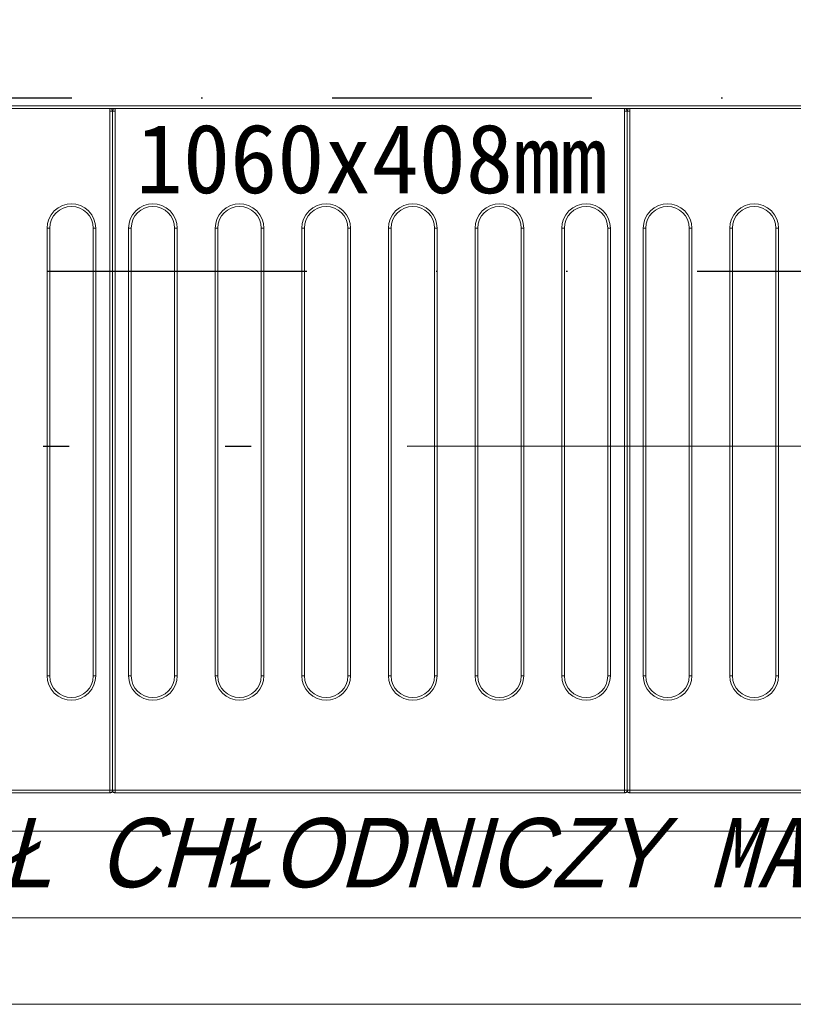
# Model space of a CAD drawing. Header units: centimetres. Extents: x -9388 to 91680, y -1419244 to 50347.
# Tile 97 of 183: x 44010 to 44457, y -710384 to -709816. Entities that reach past the tile are written whole.
import ezdxf

# ---------------------------------------------------------------- set-up
doc = ezdxf.new("R2010")
doc.units = ezdxf.units.CM
for name, pattern in [('ISO14W100', [25.5, 12, -3, 0.5, -3, 0.5, -3, 0.5, -3]), ('KOPISTO BUDYNEK C 09.10.12-PW_WODA$0$DASHDOT', [1, 0.5, -0.25, 0, -0.25]), ('KOPISTO BUDYNEK C 09.10.12-PW_WODA$0$DIVIDE', [1.25, 0.5, -0.25, 0, -0.25, 0, -0.25])]:
    doc.linetypes.add(name, pattern=pattern)
doc.layers.add('! Strefy Powierzchnie', color=7, linetype='Continuous')
for name, color, linetype, lineweight, true_color in [('Q_Działka cyrkulacyjna', 7, 'ISO14W100', 30, 0xffc000), ('Q_Działka wody ciepłej', 6, 'KOPISTO BUDYNEK C 09.10.12-PW_WODA$0$DIVIDE', 30, 0xff00ff), ('Q_Działka wody zimnej', 4, 'KOPISTO BUDYNEK C 09.10.12-PW_WODA$0$DASHDOT', 30, 0x00ffff), ('Wnętrze - umeblowanie_Nr_pióra__201', 7, 'Continuous', 5, 0x595959)]:
    doc.layers.add(name, color=color, linetype=linetype, lineweight=lineweight, true_color=true_color)
for name, color, linetype, lineweight in [('Q_podkład', 8, 'Continuous', 9), ('Wnętrze - umeblowanie_Nr_pióra__1', 7, 'Continuous', 13), ('Ściany wewnętrzne_Nr_pióra__1', 7, 'Continuous', 13)]:
    doc.layers.add(name, color=color, linetype=linetype, lineweight=lineweight)
doc.styles.add('GENERATED_STYLE_2', font='arial.ttf')
doc.styles.add('GENERATED_STYLE_5', font='msgothic.ttc')

# ---------------------------------------------------------------- blocks, each defined once
blk = doc.blocks.new('PAB.01_RZUT PRZYZIEMIA')
at = {"layer": '! Strefy Powierzchnie', "color": 8, "linetype": 'Continuous', "lineweight": 0, "flags": 128}
blk.add_lwpolyline([(43709, -710284.28), (44809, -710284.28), (44809, -708884.28), (43709, -708884.28)], close=True, dxfattribs=at)
at = {"layer": 'Wnętrze - umeblowanie_Nr_pióra__201', "color": 8, "linetype": 'Continuous'}
for p, q in [((44062.54, -709867.28), (43768.54, -709867.28)), ((43776.54, -709865.68), (44748.54, -709865.68)), ((43776.54, -709865.68), (44748.54, -709865.68)), ((43776.54, -709867.18), (44748.54, -709867.18)), ((43776.54, -709867.18), (44748.54, -709867.18)), ((44062.54, -709867.28), (44062.54, -709867.72)), ((44062.54, -709867.28), (44062.54, -709867.72)), ((44062.54, -709867.72), (44062.54, -709868.78)), ((44062.54, -709867.72), (44062.54, -709868.78)), ((44062.54, -710260.78), (44062.54, -709868.78)), ((44064.04, -709868.78), (44062.54, -709868.78)), ((44062.54, -710260.78), (44062.54, -709868.78)), ((44064.04, -709868.78), (44062.54, -709868.78)), ((44064.04, -710260.78), (44064.04, -709868.78)), ((44065.54, -709868.78), (44064.04, -709868.78)), ((44064.04, -710260.78), (44064.04, -709868.78)), ((44065.54, -709868.78), (44064.04, -709868.78)), ((44065.54, -709867.72), (44065.54, -709867.28)), ((44359.54, -709867.28), (44065.54, -709867.28)), ((44065.54, -709867.72), (44065.54, -709867.28)), ((44065.54, -709868.78), (44065.54, -709867.72)), ((44065.54, -709868.78), (44065.54, -709867.72)), ((44065.54, -709868.78), (44065.54, -710260.78)), ((44065.54, -709868.78), (44065.54, -710260.78)), ((44359.54, -709867.28), (44359.54, -709867.72)), ((44359.54, -709867.28), (44359.54, -709867.72)), ((44359.54, -709867.72), (44359.54, -709868.78)), ((44359.54, -709867.72), (44359.54, -709868.78)), ((44359.54, -710260.78), (44359.54, -709868.78)), ((44361.04, -709868.78), (44359.54, -709868.78)), ((44359.54, -710260.78), (44359.54, -709868.78)), ((44361.04, -709868.78), (44359.54, -709868.78)), ((44362.54, -709868.78), (44361.04, -709868.78)), ((44361.04, -709868.78), (44361.04, -710260.78)), ((44362.54, -709868.78), (44361.04, -709868.78)), ((44361.04, -709868.78), (44361.04, -710260.78)), ((44362.54, -709867.72), (44362.54, -709867.28)), ((44756.54, -709867.28), (44362.54, -709867.28)), ((44362.54, -709867.72), (44362.54, -709867.28)), ((44756.54, -709867.28), (44362.54, -709867.28)), ((44362.54, -709868.78), (44362.54, -709867.72)), ((44362.54, -709868.78), (44362.54, -709867.72)), ((44362.54, -709868.78), (44362.54, -710260.78)), ((44362.54, -709868.78), (44362.54, -710260.78)), ((44026.34, -710194.78), (44026.34, -709936.28)), ((44026.34, -709936.28), (44027.84, -709936.28)), ((44026.34, -710194.78), (44026.34, -709936.28)), ((44026.34, -709936.28), (44027.84, -709936.28)), ((44027.84, -710194.78), (44027.84, -709936.28)), ((44027.84, -710194.78), (44027.84, -709936.28)), ((44052.84, -709936.28), (44052.84, -710194.78)), ((44054.34, -709936.28), (44052.84, -709936.28)), ((44052.84, -709936.28), (44052.84, -710194.78)), ((44054.34, -709936.28), (44052.84, -709936.28)), ((44054.34, -709936.28), (44054.34, -710194.78)), ((44054.34, -709936.28), (44054.34, -710194.78)), ((44073.34, -710194.78), (44073.34, -709936.28)), ((44073.34, -709936.28), (44074.84, -709936.28)), ((44073.34, -710194.78), (44073.34, -709936.28)), ((44073.34, -709936.28), (44074.84, -709936.28)), ((44074.84, -710194.78), (44074.84, -709936.28)), ((44074.84, -710194.78), (44074.84, -709936.28)), ((44099.84, -709936.28), (44099.84, -710194.78)), ((44101.34, -709936.28), (44099.84, -709936.28)), ((44099.84, -709936.28), (44099.84, -710194.78)), ((44101.34, -709936.28), (44099.84, -709936.28)), ((44101.34, -709936.28), (44101.34, -710194.78)), ((44101.34, -709936.28), (44101.34, -710194.78)), ((44123.34, -710194.78), (44123.34, -709936.28)), ((44123.34, -709936.28), (44124.84, -709936.28)), ((44123.34, -710194.78), (44123.34, -709936.28)), ((44123.34, -709936.28), (44124.84, -709936.28)), ((44124.84, -710194.78), (44124.84, -709936.28)), ((44124.84, -710194.78), (44124.84, -709936.28)), ((44149.84, -709936.28), (44149.84, -710194.78)), ((44151.34, -709936.28), (44149.84, -709936.28)), ((44149.84, -709936.28), (44149.84, -710194.78)), ((44151.34, -709936.28), (44149.84, -709936.28)), ((44151.34, -709936.28), (44151.34, -710194.78)), ((44151.34, -709936.28), (44151.34, -710194.78)), ((44173.34, -710194.78), (44173.34, -709936.28)), ((44173.34, -709936.28), (44174.84, -709936.28)), ((44173.34, -710194.78), (44173.34, -709936.28)), ((44173.34, -709936.28), (44174.84, -709936.28)), ((44174.84, -710194.78), (44174.84, -709936.28)), ((44174.84, -710194.78), (44174.84, -709936.28)), ((44199.84, -709936.28), (44199.84, -710194.78)), ((44201.34, -709936.28), (44199.84, -709936.28)), ((44199.84, -709936.28), (44199.84, -710194.78)), ((44201.34, -709936.28), (44199.84, -709936.28)), ((44201.34, -709936.28), (44201.34, -710194.78)), ((44201.34, -709936.28), (44201.34, -710194.78)), ((44223.34, -710194.78), (44223.34, -709936.28)), ((44223.34, -709936.28), (44224.84, -709936.28)), ((44223.34, -710194.78), (44223.34, -709936.28)), ((44223.34, -709936.28), (44224.84, -709936.28)), ((44224.84, -710194.78), (44224.84, -709936.28)), ((44224.84, -710194.78), (44224.84, -709936.28)), ((44249.84, -709936.28), (44249.84, -710194.78)), ((44251.34, -709936.28), (44249.84, -709936.28)), ((44249.84, -709936.28), (44249.84, -710194.78)), ((44251.34, -709936.28), (44249.84, -709936.28)), ((44251.34, -709936.28), (44251.34, -710194.78)), ((44251.34, -709936.28), (44251.34, -710194.78)), ((44273.34, -710194.78), (44273.34, -709936.28)), ((44273.34, -709936.28), (44274.84, -709936.28)), ((44273.34, -710194.78), (44273.34, -709936.28)), ((44273.34, -709936.28), (44274.84, -709936.28)), ((44274.84, -710194.78), (44274.84, -709936.28)), ((44274.84, -710194.78), (44274.84, -709936.28)), ((44299.84, -709936.28), (44299.84, -710194.78)), ((44301.34, -709936.28), (44299.84, -709936.28)), ((44299.84, -709936.28), (44299.84, -710194.78)), ((44301.34, -709936.28), (44299.84, -709936.28)), ((44301.34, -709936.28), (44301.34, -710194.78)), ((44301.34, -709936.28), (44301.34, -710194.78)), ((44323.34, -710194.78), (44323.34, -709936.28)), ((44323.34, -709936.28), (44324.84, -709936.28)), ((44323.34, -710194.78), (44323.34, -709936.28)), ((44323.34, -709936.28), (44324.84, -709936.28)), ((44324.84, -710194.78), (44324.84, -709936.28)), ((44324.84, -710194.78), (44324.84, -709936.28)), ((44349.84, -709936.28), (44349.84, -710194.78)), ((44351.34, -709936.28), (44349.84, -709936.28)), ((44349.84, -709936.28), (44349.84, -710194.78)), ((44351.34, -709936.28), (44349.84, -709936.28)), ((44351.34, -709936.28), (44351.34, -710194.78)), ((44351.34, -709936.28), (44351.34, -710194.78)), ((44370.34, -710194.78), (44370.34, -709936.28)), ((44370.34, -709936.28), (44371.84, -709936.28)), ((44370.34, -710194.78), (44370.34, -709936.28)), ((44370.34, -709936.28), (44371.84, -709936.28)), ((44371.84, -710194.78), (44371.84, -709936.28)), ((44371.84, -710194.78), (44371.84, -709936.28)), ((44396.84, -709936.28), (44396.84, -710194.78)), ((44398.34, -709936.28), (44396.84, -709936.28)), ((44396.84, -709936.28), (44396.84, -710194.78)), ((44398.34, -709936.28), (44396.84, -709936.28)), ((44398.34, -709936.28), (44398.34, -710194.78)), ((44398.34, -709936.28), (44398.34, -710194.78)), ((44420.34, -710194.78), (44420.34, -709936.28)), ((44420.34, -709936.28), (44421.84, -709936.28)), ((44420.34, -710194.78), (44420.34, -709936.28)), ((44420.34, -709936.28), (44421.84, -709936.28)), ((44421.84, -710194.78), (44421.84, -709936.28)), ((44421.84, -710194.78), (44421.84, -709936.28)), ((44446.84, -709936.28), (44446.84, -710194.78)), ((44448.34, -709936.28), (44446.84, -709936.28)), ((44446.84, -709936.28), (44446.84, -710194.78)), ((44448.34, -709936.28), (44446.84, -709936.28)), ((44448.34, -709936.28), (44448.34, -710194.78)), ((44448.34, -709936.28), (44448.34, -710194.78)), ((44027.84, -710194.78), (44026.34, -710194.78)), ((44027.84, -710194.78), (44026.34, -710194.78)), ((44054.34, -710194.78), (44052.84, -710194.78)), ((44054.34, -710194.78), (44052.84, -710194.78)), ((44074.84, -710194.78), (44073.34, -710194.78)), ((44074.84, -710194.78), (44073.34, -710194.78)), ((44101.34, -710194.78), (44099.84, -710194.78)), ((44101.34, -710194.78), (44099.84, -710194.78)), ((44124.84, -710194.78), (44123.34, -710194.78)), ((44124.84, -710194.78), (44123.34, -710194.78)), ((44151.34, -710194.78), (44149.84, -710194.78)), ((44151.34, -710194.78), (44149.84, -710194.78)), ((44174.84, -710194.78), (44173.34, -710194.78)), ((44174.84, -710194.78), (44173.34, -710194.78)), ((44201.34, -710194.78), (44199.84, -710194.78)), ((44201.34, -710194.78), (44199.84, -710194.78)), ((44224.84, -710194.78), (44223.34, -710194.78)), ((44224.84, -710194.78), (44223.34, -710194.78)), ((44251.34, -710194.78), (44249.84, -710194.78)), ((44251.34, -710194.78), (44249.84, -710194.78)), ((44274.84, -710194.78), (44273.34, -710194.78)), ((44274.84, -710194.78), (44273.34, -710194.78)), ((44301.34, -710194.78), (44299.84, -710194.78)), ((44301.34, -710194.78), (44299.84, -710194.78)), ((44324.84, -710194.78), (44323.34, -710194.78)), ((44324.84, -710194.78), (44323.34, -710194.78)), ((44351.34, -710194.78), (44349.84, -710194.78)), ((44351.34, -710194.78), (44349.84, -710194.78)), ((44371.84, -710194.78), (44370.34, -710194.78)), ((44371.84, -710194.78), (44370.34, -710194.78)), ((44398.34, -710194.78), (44396.84, -710194.78)), ((44398.34, -710194.78), (44396.84, -710194.78)), ((44421.84, -710194.78), (44420.34, -710194.78)), ((44421.84, -710194.78), (44420.34, -710194.78)), ((44448.34, -710194.78), (44446.84, -710194.78)), ((44448.34, -710194.78), (44446.84, -710194.78)), ((43768.54, -710260.78), (44062.54, -710260.78)), ((43768.54, -710260.78), (44062.54, -710260.78)), ((43768.54, -710262.28), (44062.54, -710262.28)), ((43768.54, -710262.28), (44062.54, -710262.28)), ((44062.54, -710260.78), (44064.04, -710260.78)), ((44062.54, -710262.25), (44062.54, -710260.78)), ((44062.54, -710260.78), (44064.04, -710260.78)), ((44062.54, -710262.25), (44062.54, -710260.78)), ((44062.54, -710262.28), (44062.54, -710262.25)), ((44062.54, -710262.28), (44062.54, -710262.25)), ((44064.04, -710260.78), (44065.54, -710260.78)), ((44064.04, -710260.78), (44065.54, -710260.78)), ((44065.54, -710260.78), (44359.54, -710260.78)), ((44065.54, -710260.78), (44065.54, -710262.25)), ((44065.54, -710260.78), (44359.54, -710260.78)), ((44065.54, -710260.78), (44065.54, -710262.25)), ((44065.54, -710262.25), (44065.54, -710262.28)), ((44065.54, -710262.25), (44065.54, -710262.28)), ((44065.54, -710262.28), (44359.54, -710262.28)), ((44065.54, -710262.28), (44359.54, -710262.28)), ((44359.54, -710260.78), (44361.04, -710260.78)), ((44359.54, -710262.25), (44359.54, -710260.78)), ((44359.54, -710260.78), (44361.04, -710260.78)), ((44359.54, -710262.25), (44359.54, -710260.78)), ((44359.54, -710262.28), (44359.54, -710262.25)), ((44359.54, -710262.28), (44359.54, -710262.25)), ((44361.04, -710260.78), (44362.54, -710260.78)), ((44361.04, -710260.78), (44362.54, -710260.78)), ((44362.54, -710260.78), (44756.54, -710260.78)), ((44362.54, -710260.78), (44362.54, -710262.25)), ((44362.54, -710260.78), (44756.54, -710260.78)), ((44362.54, -710260.78), (44362.54, -710262.25)), ((44362.54, -710262.25), (44362.54, -710262.28)), ((44362.54, -710262.25), (44362.54, -710262.28)), ((44362.54, -710262.28), (44756.54, -710262.28)), ((44362.54, -710262.28), (44756.54, -710262.28))]:
    blk.add_line(p, q, dxfattribs=at)
at = {"layer": 'Wnętrze - umeblowanie_Nr_pióra__201', "color": 8, "linetype": 'Continuous', "flags": 128}
for points in [[(44026.34, -709936.28), (44026.57, -709933.73), (44027.32, -709931.13), (44028.62, -709928.62), (44030.44, -709926.38), (44032.68, -709924.56), (44035.18, -709923.26), (44037.79, -709922.51), (44040.34, -709922.28), (44042.88, -709922.51), (44045.49, -709923.26), (44048, -709924.56), (44050.24, -709926.38), (44052.05, -709928.62), (44053.35, -709931.13), (44054.1, -709933.73), (44054.34, -709936.28)], [(44026.34, -709936.28), (44026.57, -709933.73), (44027.32, -709931.13), (44028.62, -709928.62), (44030.44, -709926.38), (44032.68, -709924.56), (44035.18, -709923.26), (44037.79, -709922.51), (44040.34, -709922.28), (44042.88, -709922.51), (44045.49, -709923.26), (44048, -709924.56), (44050.24, -709926.38), (44052.05, -709928.62), (44053.35, -709931.13), (44054.1, -709933.73), (44054.34, -709936.28)], [(44073.34, -709936.28), (44073.57, -709933.73), (44074.32, -709931.13), (44075.62, -709928.62), (44077.44, -709926.38), (44079.68, -709924.56), (44082.18, -709923.26), (44084.79, -709922.51), (44087.34, -709922.28), (44089.88, -709922.51), (44092.49, -709923.26), (44095, -709924.56), (44097.24, -709926.38), (44099.05, -709928.62), (44100.35, -709931.13), (44101.1, -709933.73), (44101.34, -709936.28)], [(44073.34, -709936.28), (44073.57, -709933.73), (44074.32, -709931.13), (44075.62, -709928.62), (44077.44, -709926.38), (44079.68, -709924.56), (44082.18, -709923.26), (44084.79, -709922.51), (44087.34, -709922.28), (44089.88, -709922.51), (44092.49, -709923.26), (44095, -709924.56), (44097.24, -709926.38), (44099.05, -709928.62), (44100.35, -709931.13), (44101.1, -709933.73), (44101.34, -709936.28)], [(44123.34, -709936.28), (44123.57, -709933.73), (44124.32, -709931.13), (44125.62, -709928.62), (44127.44, -709926.38), (44129.68, -709924.56), (44132.18, -709923.26), (44134.79, -709922.51), (44137.34, -709922.28), (44139.88, -709922.51), (44142.49, -709923.26), (44145, -709924.56), (44147.24, -709926.38), (44149.05, -709928.62), (44150.35, -709931.13), (44151.1, -709933.73), (44151.34, -709936.28)], [(44123.34, -709936.28), (44123.57, -709933.73), (44124.32, -709931.13), (44125.62, -709928.62), (44127.44, -709926.38), (44129.68, -709924.56), (44132.18, -709923.26), (44134.79, -709922.51), (44137.34, -709922.28), (44139.88, -709922.51), (44142.49, -709923.26), (44145, -709924.56), (44147.24, -709926.38), (44149.05, -709928.62), (44150.35, -709931.13), (44151.1, -709933.73), (44151.34, -709936.28)], [(44173.34, -709936.28), (44173.57, -709933.73), (44174.32, -709931.13), (44175.62, -709928.62), (44177.44, -709926.38), (44179.68, -709924.56), (44182.18, -709923.26), (44184.79, -709922.51), (44187.34, -709922.28), (44189.88, -709922.51), (44192.49, -709923.26), (44195, -709924.56), (44197.24, -709926.38), (44199.05, -709928.62), (44200.35, -709931.13), (44201.1, -709933.73), (44201.34, -709936.28)], [(44173.34, -709936.28), (44173.57, -709933.73), (44174.32, -709931.13), (44175.62, -709928.62), (44177.44, -709926.38), (44179.68, -709924.56), (44182.18, -709923.26), (44184.79, -709922.51), (44187.34, -709922.28), (44189.88, -709922.51), (44192.49, -709923.26), (44195, -709924.56), (44197.24, -709926.38), (44199.05, -709928.62), (44200.35, -709931.13), (44201.1, -709933.73), (44201.34, -709936.28)], [(44223.34, -709936.28), (44223.57, -709933.73), (44224.32, -709931.13), (44225.62, -709928.62), (44227.44, -709926.38), (44229.68, -709924.56), (44232.18, -709923.26), (44234.79, -709922.51), (44237.34, -709922.28), (44239.88, -709922.51), (44242.49, -709923.26), (44245, -709924.56), (44247.24, -709926.38), (44249.05, -709928.62), (44250.35, -709931.13), (44251.1, -709933.73), (44251.34, -709936.28)], [(44223.34, -709936.28), (44223.57, -709933.73), (44224.32, -709931.13), (44225.62, -709928.62), (44227.44, -709926.38), (44229.68, -709924.56), (44232.18, -709923.26), (44234.79, -709922.51), (44237.34, -709922.28), (44239.88, -709922.51), (44242.49, -709923.26), (44245, -709924.56), (44247.24, -709926.38), (44249.05, -709928.62), (44250.35, -709931.13), (44251.1, -709933.73), (44251.34, -709936.28)], [(44273.34, -709936.28), (44273.57, -709933.73), (44274.32, -709931.13), (44275.62, -709928.62), (44277.44, -709926.38), (44279.68, -709924.56), (44282.18, -709923.26), (44284.79, -709922.51), (44287.34, -709922.28), (44289.88, -709922.51), (44292.49, -709923.26), (44295, -709924.56), (44297.24, -709926.38), (44299.05, -709928.62), (44300.35, -709931.13), (44301.1, -709933.73), (44301.34, -709936.28)], [(44273.34, -709936.28), (44273.57, -709933.73), (44274.32, -709931.13), (44275.62, -709928.62), (44277.44, -709926.38), (44279.68, -709924.56), (44282.18, -709923.26), (44284.79, -709922.51), (44287.34, -709922.28), (44289.88, -709922.51), (44292.49, -709923.26), (44295, -709924.56), (44297.24, -709926.38), (44299.05, -709928.62), (44300.35, -709931.13), (44301.1, -709933.73), (44301.34, -709936.28)], [(44323.34, -709936.28), (44323.57, -709933.73), (44324.32, -709931.13), (44325.62, -709928.62), (44327.44, -709926.38), (44329.68, -709924.56), (44332.18, -709923.26), (44334.79, -709922.51), (44337.34, -709922.28), (44339.88, -709922.51), (44342.49, -709923.26), (44345, -709924.56), (44347.24, -709926.38), (44349.05, -709928.62), (44350.35, -709931.13), (44351.1, -709933.73), (44351.34, -709936.28)], [(44323.34, -709936.28), (44323.57, -709933.73), (44324.32, -709931.13), (44325.62, -709928.62), (44327.44, -709926.38), (44329.68, -709924.56), (44332.18, -709923.26), (44334.79, -709922.51), (44337.34, -709922.28), (44339.88, -709922.51), (44342.49, -709923.26), (44345, -709924.56), (44347.24, -709926.38), (44349.05, -709928.62), (44350.35, -709931.13), (44351.1, -709933.73), (44351.34, -709936.28)], [(44370.34, -709936.28), (44370.57, -709933.73), (44371.32, -709931.13), (44372.62, -709928.62), (44374.44, -709926.38), (44376.68, -709924.56), (44379.18, -709923.26), (44381.79, -709922.51), (44384.34, -709922.28), (44386.88, -709922.51), (44389.49, -709923.26), (44392, -709924.56), (44394.24, -709926.38), (44396.05, -709928.62), (44397.35, -709931.13), (44398.1, -709933.73), (44398.34, -709936.28)], [(44370.34, -709936.28), (44370.57, -709933.73), (44371.32, -709931.13), (44372.62, -709928.62), (44374.44, -709926.38), (44376.68, -709924.56), (44379.18, -709923.26), (44381.79, -709922.51), (44384.34, -709922.28), (44386.88, -709922.51), (44389.49, -709923.26), (44392, -709924.56), (44394.24, -709926.38), (44396.05, -709928.62), (44397.35, -709931.13), (44398.1, -709933.73), (44398.34, -709936.28)], [(44420.34, -709936.28), (44420.57, -709933.73), (44421.32, -709931.13), (44422.62, -709928.62), (44424.44, -709926.38), (44426.68, -709924.56), (44429.18, -709923.26), (44431.79, -709922.51), (44434.34, -709922.28), (44436.88, -709922.51), (44439.49, -709923.26), (44442, -709924.56), (44444.24, -709926.38), (44446.05, -709928.62), (44447.35, -709931.13), (44448.1, -709933.73), (44448.34, -709936.28)], [(44420.34, -709936.28), (44420.57, -709933.73), (44421.32, -709931.13), (44422.62, -709928.62), (44424.44, -709926.38), (44426.68, -709924.56), (44429.18, -709923.26), (44431.79, -709922.51), (44434.34, -709922.28), (44436.88, -709922.51), (44439.49, -709923.26), (44442, -709924.56), (44444.24, -709926.38), (44446.05, -709928.62), (44447.35, -709931.13), (44448.1, -709933.73), (44448.34, -709936.28)], [(44054.34, -710194.78), (44054.1, -710197.33), (44053.35, -710199.93), (44052.05, -710202.44), (44050.24, -710204.68), (44048, -710206.5), (44045.49, -710207.8), (44042.88, -710208.55), (44040.34, -710208.78), (44037.79, -710208.55), (44035.18, -710207.8), (44032.68, -710206.5), (44030.44, -710204.68), (44028.62, -710202.44), (44027.32, -710199.93), (44026.57, -710197.33), (44026.34, -710194.78)], [(44054.34, -710194.78), (44054.1, -710197.33), (44053.35, -710199.93), (44052.05, -710202.44), (44050.24, -710204.68), (44048, -710206.5), (44045.49, -710207.8), (44042.88, -710208.55), (44040.34, -710208.78), (44037.79, -710208.55), (44035.18, -710207.8), (44032.68, -710206.5), (44030.44, -710204.68), (44028.62, -710202.44), (44027.32, -710199.93), (44026.57, -710197.33), (44026.34, -710194.78)], [(44101.34, -710194.78), (44101.1, -710197.33), (44100.35, -710199.93), (44099.05, -710202.44), (44097.24, -710204.68), (44095, -710206.5), (44092.49, -710207.8), (44089.88, -710208.55), (44087.34, -710208.78), (44084.79, -710208.55), (44082.18, -710207.8), (44079.68, -710206.5), (44077.44, -710204.68), (44075.62, -710202.44), (44074.32, -710199.93), (44073.57, -710197.33), (44073.34, -710194.78)], [(44101.34, -710194.78), (44101.1, -710197.33), (44100.35, -710199.93), (44099.05, -710202.44), (44097.24, -710204.68), (44095, -710206.5), (44092.49, -710207.8), (44089.88, -710208.55), (44087.34, -710208.78), (44084.79, -710208.55), (44082.18, -710207.8), (44079.68, -710206.5), (44077.44, -710204.68), (44075.62, -710202.44), (44074.32, -710199.93), (44073.57, -710197.33), (44073.34, -710194.78)], [(44151.34, -710194.78), (44151.1, -710197.33), (44150.35, -710199.93), (44149.05, -710202.44), (44147.24, -710204.68), (44145, -710206.5), (44142.49, -710207.8), (44139.88, -710208.55), (44137.34, -710208.78), (44134.79, -710208.55), (44132.18, -710207.8), (44129.68, -710206.5), (44127.44, -710204.68), (44125.62, -710202.44), (44124.32, -710199.93), (44123.57, -710197.33), (44123.34, -710194.78)], [(44151.34, -710194.78), (44151.1, -710197.33), (44150.35, -710199.93), (44149.05, -710202.44), (44147.24, -710204.68), (44145, -710206.5), (44142.49, -710207.8), (44139.88, -710208.55), (44137.34, -710208.78), (44134.79, -710208.55), (44132.18, -710207.8), (44129.68, -710206.5), (44127.44, -710204.68), (44125.62, -710202.44), (44124.32, -710199.93), (44123.57, -710197.33), (44123.34, -710194.78)], [(44201.34, -710194.78), (44201.1, -710197.33), (44200.35, -710199.93), (44199.05, -710202.44), (44197.24, -710204.68), (44195, -710206.5), (44192.49, -710207.8), (44189.88, -710208.55), (44187.34, -710208.78), (44184.79, -710208.55), (44182.18, -710207.8), (44179.68, -710206.5), (44177.44, -710204.68), (44175.62, -710202.44), (44174.32, -710199.93), (44173.57, -710197.33), (44173.34, -710194.78)], [(44201.34, -710194.78), (44201.1, -710197.33), (44200.35, -710199.93), (44199.05, -710202.44), (44197.24, -710204.68), (44195, -710206.5), (44192.49, -710207.8), (44189.88, -710208.55), (44187.34, -710208.78), (44184.79, -710208.55), (44182.18, -710207.8), (44179.68, -710206.5), (44177.44, -710204.68), (44175.62, -710202.44), (44174.32, -710199.93), (44173.57, -710197.33), (44173.34, -710194.78)], [(44251.34, -710194.78), (44251.1, -710197.33), (44250.35, -710199.93), (44249.05, -710202.44), (44247.24, -710204.68), (44245, -710206.5), (44242.49, -710207.8), (44239.88, -710208.55), (44237.34, -710208.78), (44234.79, -710208.55), (44232.18, -710207.8), (44229.68, -710206.5), (44227.44, -710204.68), (44225.62, -710202.44), (44224.32, -710199.93), (44223.57, -710197.33), (44223.34, -710194.78)], [(44251.34, -710194.78), (44251.1, -710197.33), (44250.35, -710199.93), (44249.05, -710202.44), (44247.24, -710204.68), (44245, -710206.5), (44242.49, -710207.8), (44239.88, -710208.55), (44237.34, -710208.78), (44234.79, -710208.55), (44232.18, -710207.8), (44229.68, -710206.5), (44227.44, -710204.68), (44225.62, -710202.44), (44224.32, -710199.93), (44223.57, -710197.33), (44223.34, -710194.78)], [(44301.34, -710194.78), (44301.1, -710197.33), (44300.35, -710199.93), (44299.05, -710202.44), (44297.24, -710204.68), (44295, -710206.5), (44292.49, -710207.8), (44289.88, -710208.55), (44287.34, -710208.78), (44284.79, -710208.55), (44282.18, -710207.8), (44279.68, -710206.5), (44277.44, -710204.68), (44275.62, -710202.44), (44274.32, -710199.93), (44273.57, -710197.33), (44273.34, -710194.78)], [(44301.34, -710194.78), (44301.1, -710197.33), (44300.35, -710199.93), (44299.05, -710202.44), (44297.24, -710204.68), (44295, -710206.5), (44292.49, -710207.8), (44289.88, -710208.55), (44287.34, -710208.78), (44284.79, -710208.55), (44282.18, -710207.8), (44279.68, -710206.5), (44277.44, -710204.68), (44275.62, -710202.44), (44274.32, -710199.93), (44273.57, -710197.33), (44273.34, -710194.78)], [(44351.34, -710194.78), (44351.1, -710197.33), (44350.35, -710199.93), (44349.05, -710202.44), (44347.24, -710204.68), (44345, -710206.5), (44342.49, -710207.8), (44339.88, -710208.55), (44337.34, -710208.78), (44334.79, -710208.55), (44332.18, -710207.8), (44329.68, -710206.5), (44327.44, -710204.68), (44325.62, -710202.44), (44324.32, -710199.93), (44323.57, -710197.33), (44323.34, -710194.78)], [(44351.34, -710194.78), (44351.1, -710197.33), (44350.35, -710199.93), (44349.05, -710202.44), (44347.24, -710204.68), (44345, -710206.5), (44342.49, -710207.8), (44339.88, -710208.55), (44337.34, -710208.78), (44334.79, -710208.55), (44332.18, -710207.8), (44329.68, -710206.5), (44327.44, -710204.68), (44325.62, -710202.44), (44324.32, -710199.93), (44323.57, -710197.33), (44323.34, -710194.78)], [(44398.34, -710194.78), (44398.1, -710197.33), (44397.35, -710199.93), (44396.05, -710202.44), (44394.24, -710204.68), (44392, -710206.5), (44389.49, -710207.8), (44386.88, -710208.55), (44384.34, -710208.78), (44381.79, -710208.55), (44379.18, -710207.8), (44376.68, -710206.5), (44374.44, -710204.68), (44372.62, -710202.44), (44371.32, -710199.93), (44370.57, -710197.33), (44370.34, -710194.78)], [(44398.34, -710194.78), (44398.1, -710197.33), (44397.35, -710199.93), (44396.05, -710202.44), (44394.24, -710204.68), (44392, -710206.5), (44389.49, -710207.8), (44386.88, -710208.55), (44384.34, -710208.78), (44381.79, -710208.55), (44379.18, -710207.8), (44376.68, -710206.5), (44374.44, -710204.68), (44372.62, -710202.44), (44371.32, -710199.93), (44370.57, -710197.33), (44370.34, -710194.78)], [(44448.34, -710194.78), (44448.1, -710197.33), (44447.35, -710199.93), (44446.05, -710202.44), (44444.24, -710204.68), (44442, -710206.5), (44439.49, -710207.8), (44436.88, -710208.55), (44434.34, -710208.78), (44431.79, -710208.55), (44429.18, -710207.8), (44426.68, -710206.5), (44424.44, -710204.68), (44422.62, -710202.44), (44421.32, -710199.93), (44420.57, -710197.33), (44420.34, -710194.78)], [(44448.34, -710194.78), (44448.1, -710197.33), (44447.35, -710199.93), (44446.05, -710202.44), (44444.24, -710204.68), (44442, -710206.5), (44439.49, -710207.8), (44436.88, -710208.55), (44434.34, -710208.78), (44431.79, -710208.55), (44429.18, -710207.8), (44426.68, -710206.5), (44424.44, -710204.68), (44422.62, -710202.44), (44421.32, -710199.93), (44420.57, -710197.33), (44420.34, -710194.78)], [(44062.54, -710262.25), (44062.84, -710262.21)], [(44062.54, -710262.25), (44062.84, -710262.21)], [(44062.84, -710262.21), (44063.13, -710262.12), (44063.4, -710261.97), (44063.62, -710261.78), (44063.94, -710261.3), (44064.04, -710260.76)], [(44062.84, -710262.21), (44063.13, -710262.12), (44063.4, -710261.97), (44063.62, -710261.78), (44063.94, -710261.3), (44064.04, -710260.76)], [(44064.04, -710260.76), (44064.14, -710261.3), (44064.45, -710261.78), (44064.67, -710261.97), (44064.94, -710262.12), (44065.23, -710262.21)], [(44064.04, -710260.76), (44064.14, -710261.3), (44064.45, -710261.78), (44064.67, -710261.97), (44064.94, -710262.12), (44065.23, -710262.21)], [(44065.23, -710262.21), (44065.54, -710262.25)], [(44065.23, -710262.21), (44065.54, -710262.25)], [(44359.54, -710262.25), (44359.84, -710262.21)], [(44359.54, -710262.25), (44359.84, -710262.21)], [(44359.84, -710262.21), (44360.13, -710262.12), (44360.4, -710261.97), (44360.62, -710261.78), (44360.94, -710261.3), (44361.04, -710260.76)], [(44359.84, -710262.21), (44360.13, -710262.12), (44360.4, -710261.97), (44360.62, -710261.78), (44360.94, -710261.3), (44361.04, -710260.76)], [(44361.04, -710260.76), (44361.14, -710261.3), (44361.45, -710261.78), (44361.67, -710261.97), (44361.94, -710262.12), (44362.23, -710262.21)], [(44361.04, -710260.76), (44361.14, -710261.3), (44361.45, -710261.78), (44361.67, -710261.97), (44361.94, -710262.12), (44362.23, -710262.21)], [(44362.23, -710262.21), (44362.54, -710262.25)], [(44362.23, -710262.21), (44362.54, -710262.25)]]:
    blk.add_lwpolyline(points, dxfattribs=at)
at = {"layer": 'Wnętrze - umeblowanie_Nr_pióra__201', "color": 8, "linetype": 'Continuous'}
for centre, radius, start, end in [((44062.54, -709868.78), 1.5, 360, 90), ((44062.54, -709868.78), 1.5, 360, 90), ((44065.54, -709868.78), 1.5, 90, 180), ((44065.54, -709868.78), 1.5, 90, 180), ((44359.54, -709868.78), 1.5, 360, 90), ((44359.54, -709868.78), 1.5, 360, 90), ((44362.54, -709868.78), 1.5, 90, 180), ((44362.54, -709868.78), 1.5, 90, 180), ((44040.34, -709936.28), 12.5, 360, 180), ((44040.34, -709936.28), 12.5, 360, 180), ((44087.34, -709936.28), 12.5, 360, 180), ((44087.34, -709936.28), 12.5, 360, 180), ((44137.34, -709936.28), 12.5, 360, 180), ((44137.34, -709936.28), 12.5, 360, 180), ((44187.34, -709936.28), 12.5, 360, 180), ((44187.34, -709936.28), 12.5, 360, 180), ((44237.34, -709936.28), 12.5, 360, 180), ((44237.34, -709936.28), 12.5, 360, 180), ((44287.34, -709936.28), 12.5, 360, 180), ((44287.34, -709936.28), 12.5, 360, 180), ((44337.34, -709936.28), 12.5, 360, 180), ((44337.34, -709936.28), 12.5, 360, 180), ((44384.34, -709936.28), 12.5, 360, 180), ((44384.34, -709936.28), 12.5, 360, 180), ((44434.34, -709936.28), 12.5, 360, 180), ((44434.34, -709936.28), 12.5, 360, 180), ((44040.34, -710194.78), 12.5, 180, 360), ((44040.34, -710194.78), 12.5, 180, 360), ((44087.34, -710194.78), 12.5, 180, 360), ((44087.34, -710194.78), 12.5, 180, 360), ((44137.34, -710194.78), 12.5, 180, 360), ((44137.34, -710194.78), 12.5, 180, 360), ((44187.34, -710194.78), 12.5, 180, 360), ((44187.34, -710194.78), 12.5, 180, 360), ((44237.34, -710194.78), 12.5, 180, 360), ((44237.34, -710194.78), 12.5, 180, 360), ((44287.34, -710194.78), 12.5, 180, 360), ((44287.34, -710194.78), 12.5, 180, 360), ((44337.34, -710194.78), 12.5, 180, 360), ((44337.34, -710194.78), 12.5, 180, 360), ((44384.34, -710194.78), 12.5, 180, 360), ((44384.34, -710194.78), 12.5, 180, 360), ((44434.34, -710194.78), 12.5, 180, 360), ((44434.34, -710194.78), 12.5, 180, 360)]:
    blk.add_arc(centre, radius, start, end, dxfattribs=at)
at = {"layer": 'Ściany wewnętrzne_Nr_pióra__1', "color": 8, "linetype": 'Continuous', "flags": 128}
blk.add_lwpolyline([(44809, -710284.28), (43709, -710284.28), (43709, -709669.28), (43609, -709669.28), (43609, -710384.28), (44809, -710384.28)], close=True, dxfattribs=at)
blk.add_lwpolyline([(43659, -709669.28), (43659, -710334.28), (44809, -710334.28)], dxfattribs=at)
at = {"layer": 'Wnętrze - umeblowanie_Nr_pióra__1', "color": 8, "linetype": 'Continuous', "char_height": 40, "attachment_point": 2, "rotation": 360}
for s, insert, style in [('\\A1;{\\fMS Gothic|b0|i0|c238|p49;1060x408mm}', (44213.52, -709876.14), 'GENERATED_STYLE_2'), ('\\A1;{\\fMS Gothic|b0|i1|c238|p49;REGAŁ CHŁODNICZY MAGAZYNOWY}', (44269.53, -710276.74), 'GENERATED_STYLE_5')]:
    blk.add_mtext(s, dxfattribs=dict(at, insert=insert, style=style))

msp = doc.modelspace()

# ---------------------------------------------------------------- block references
at = {"layer": 'Q_podkład'}
msp.add_blockref('PAB.01_RZUT PRZYZIEMIA', (0, 0), dxfattribs=at)

# ---------------------------------------------------------------- next in the draw order: linework, layer by layer
at = {"layer": 'Q_Działka cyrkulacyjna', "ltscale": 30}
msp.add_line((46124.07, -710061.58), (39210.03, -710064.36), dxfattribs=at)
at = {"layer": 'Q_Działka wody ciepłej', "ltscale": 300}
msp.add_line((39148.58, -709961.18), (46124.03, -709961.18), dxfattribs=at)
at = {"layer": 'Q_Działka wody zimnej', "ltscale": 300}
msp.add_line((39089.03, -709861.19), (46123.99, -709861.19), dxfattribs=at)

doc.saveas('drawing.dxf')
